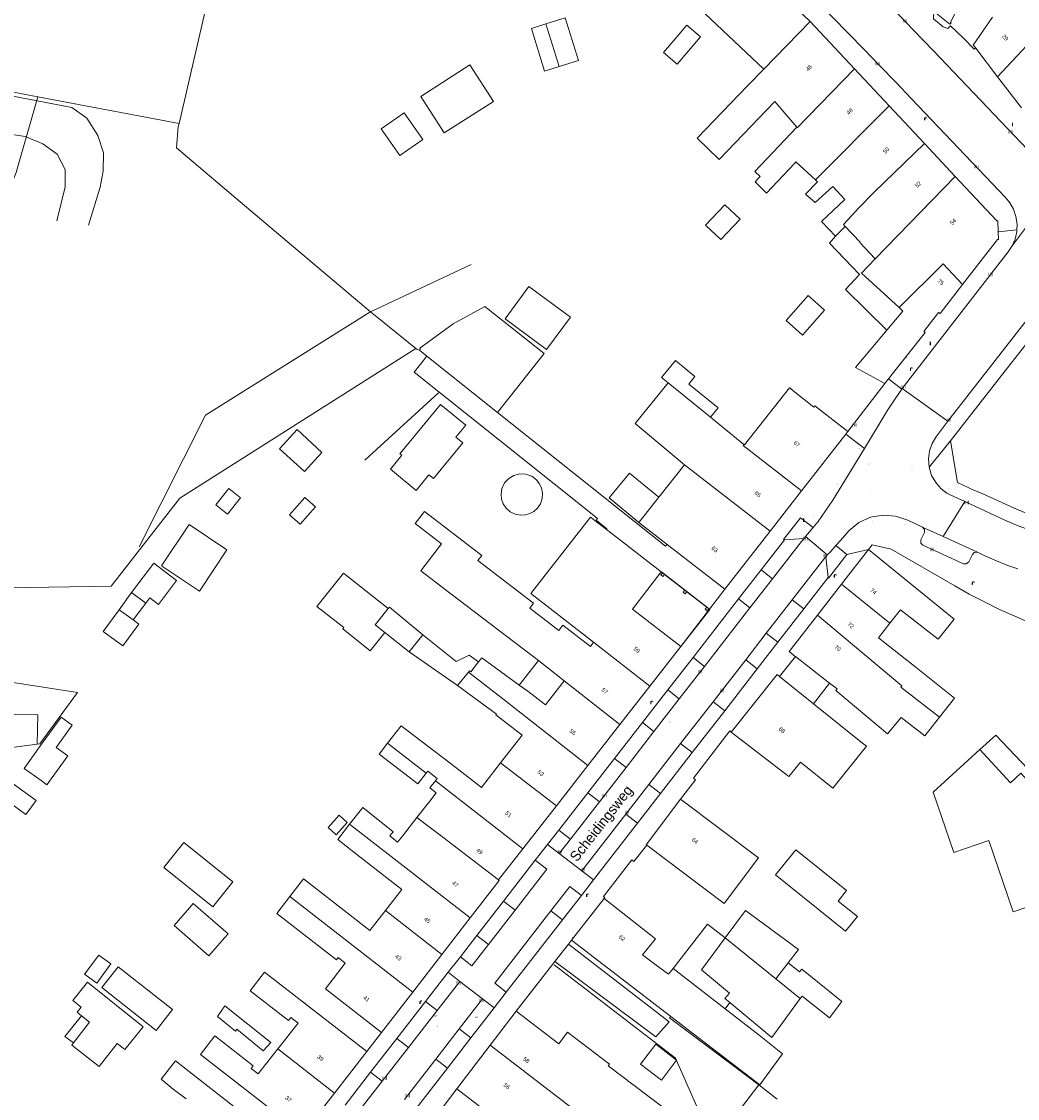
# Model space of a CAD drawing. Header units: metres. Extents: x 197457 to 198138, y 353986 to 354984.
# Tile 199 of 217: x 197865 to 197987, y 354586 to 354718. Entities that reach past the tile are written whole.
import ezdxf
from ezdxf.enums import TextEntityAlignment as Align

# ---------------------------------------------------------------- set-up
doc = ezdxf.new("R2010")
doc.units = ezdxf.units.M
doc.header["$MEASUREMENT"] = 0
for name, color, linetype, lineweight, true_color in [('afsluitpaal', 7, 'Continuous', 0, 0xde7233), ('benzine-   olieput', 7, 'Continuous', 0, 0x104b6e), ('elektrakast', 7, 'Continuous', 0, 0x104b6e), ('kolk', 7, 'Continuous', 0, 0x104b6e), ('lichtmast', 7, 'Continuous', 0, 0x104b6e), ('verkeersbordpaal', 7, 'Continuous', 0, 0x104b6e)]:
    doc.layers.add(name, color=color, linetype=linetype, lineweight=lineweight, true_color=true_color)
for name, color, linetype, lineweight in [('bijgebouw', 1, 'Continuous', 13), ('grens individueel parkeervak', 7, 'Continuous', 0), ('Grens maaiveld', 253, 'Continuous', 0), ('grens WOZ object', 7, 'Continuous', 0), ('heg geen IMGeo', 7, 'Continuous', 0), ('hoofdgebouw', 1, 'Continuous', 0), ('Hoogtepunt', 7, 'Continuous', 0), ('huisnummerreeks BGT', 7, 'Continuous', 0), ('kant onverhard', 7, 'Continuous', 0), ('kant verharding', 7, 'Continuous', 0), ('muur breder dan 30cm', 30, 'Continuous', 0), ('openbare ruimte label tekst', 7, 'Continuous', 0), ('raster geen IMGeo', 7, 'Continuous', 0), ('taludlijn geen IMGeo', 1, 'Continuous', 0), ('tussenmuur', 1, 'Continuous', 13), ('tussenmuur bijgebouw (GBKN Zuid)', 1, 'Continuous', 13), ('vlakafsluiter', 1, 'Continuous', 0), ('waterleidingput', 132, 'Continuous', 0)]:
    doc.layers.add(name, color=color, linetype=linetype, lineweight=lineweight)
doc.styles.add('Style-WORKING', font='WORKING.shx')

# ---------------------------------------------------------------- blocks, each defined once
blk = doc.blocks.new('afsluitpaal')
at = {"layer": 'afsluitpaal', "linetype": 'Continuous', "lineweight": 0, "true_color": 0xbd2877}
blk.add_hatch(color=232, dxfattribs=at).paths.add_polyline_path([(0.2, 0.6, 1), (-0.1, 0.6), (-0.1, 0.1), (-0.3, 0.1), (-0.3, -0.1), (0, -0.1, -0.414214), (-0.1, 0, -1), (0.1, 0, -0.414214), (0, -0.1), (0.3, -0.1), (0.3, 0.1), (0.2, 0.1)])
at = {"layer": 'afsluitpaal', "linetype": 'Continuous', "lineweight": 0, "true_color": 0x681648}
blk.add_hatch(color=219, dxfattribs=at).paths.add_polyline_path([(0.1, 0, 1), (-0.1, 0, 1)])
blk = doc.blocks.new('kolk')
at = {"layer": 'kolk', "linetype": 'Continuous', "lineweight": 0, "true_color": 0xbd2877}
for points in [[(-0.49, -0.43), (-0.49, 0), (-0.49, 0.42), (-0.4, 0.42), (-0.4, 0), (-0.4, -0.43)], [(-0.19, -0.43), (-0.19, 0), (-0.19, 0.42), (-0.11, 0.42), (-0.11, 0), (-0.11, -0.43)], [(0.11, -0.43), (0.11, 0), (0.11, 0.42), (0.19, 0.42), (0.19, 0), (0.19, -0.43)], [(0.4, -0.43), (0.4, 0), (0.4, 0.42), (0.49, 0.42), (0.49, 0), (0.49, -0.43)]]:
    blk.add_hatch(color=232, dxfattribs=at).paths.add_polyline_path(points)
at = {"layer": 'kolk', "linetype": 'Continuous', "lineweight": 0, "true_color": 0x681648}
blk.add_hatch(color=219, dxfattribs=at).paths.add_polyline_path([(0.1, 0, 1), (-0.1, 0, 1)])
blk = doc.blocks.new('benzineolieput')
at = {"layer": 'benzine-   olieput', "linetype": 'Continuous', "lineweight": 0, "true_color": 0xbd2877}
h = blk.add_hatch(color=232, dxfattribs=at)
edge = h.paths.add_edge_path()
edge.add_spline(control_points=[(0.4, 0), (0.4, 0), (0.4, 0.1), (0.4, 0.2), (0.3, 0.3), (0.1, 0.3), (0, 0.3), (-0.2, 0.3), (-0.3, 0.2), (-0.4, 0.1), (-0.4, 0.1), (-0.4, -0.1), (-0.4, -0.1), (-0.3, -0.2), (-0.3, -0.3), (-0.1, -0.3), (0, -0.3), (0.3, -0.3), (0.4, -0.2), (0.4, -0.1), (0.4, 0), (0.4, 0)], knot_values=[0, 0, 0, 0, 0.060484, 0.060484, 0.178041, 0.178041, 0.295599, 0.295599, 0.413157, 0.413157, 0.498623, 0.498623, 0.584089, 0.584089, 0.669555, 0.669555, 0.808438, 0.808438, 0.94732, 0.94732, 1, 1, 1, 1], degree=3, periodic=0)
edge = h.paths.add_edge_path(flags=16)
edge.add_ellipse((0, 0), major_axis=(0.392, 0), ratio=0.689655, start_angle=0, end_angle=360)
h = blk.add_hatch(color=232, dxfattribs=at)
h.paths.add_polyline_path([(-0.1, -0.1, -0.572477), (-0.1, 0.1, 0.381612), (-0.1, 0.2), (-0.2, 0.2), (-0.2, -0.2), (-0.1, -0.2, 0.381612)])
h.paths.add_polyline_path([(-0.1, -0.1), (-0.2, -0.1), (-0.2, 0), (-0.1, 0, -1)], flags=16)
h.paths.add_polyline_path([(-0.1, 0), (-0.2, 0), (-0.2, 0.1), (-0.1, 0.1, -1)], flags=16)
at = {"layer": 'benzine-   olieput', "linetype": 'Continuous', "lineweight": 0, "true_color": 0x681648}
blk.add_hatch(color=219, dxfattribs=at).paths.add_polyline_path([(0.1, 0, 1), (-0.1, 0, 1)])
at = {"layer": 'benzine-   olieput', "linetype": 'Continuous', "lineweight": 0, "true_color": 0xbd2877}
h = blk.add_hatch(color=232, dxfattribs=at)
h.paths.add_polyline_path([(0.3, -0.1), (0.3, 0.1, 1), (0.1, 0.1), (0.1, 0.1, -0.377964), (0.1, -0.1), (0.1, -0.1, 1)])
h.paths.add_polyline_path([(0.1, -0.1), (0.1, 0.1, -1), (0.2, 0.1), (0.2, -0.1, -1)], flags=16)
blk = doc.blocks.new('lichtmast')
at = {"layer": 'lichtmast', "linetype": 'Continuous', "lineweight": 0, "true_color": 0xbd2877}
for points in [[(0.15, 0.42, -0.344151), (0.3, 0.61), (0.43, 0.64, 0.960861), (0.4, 0.79), (0.1, 0.74, 0.366629), (-0.15, 0.45), (-0.15, -0.1), (0, -0.1, -0.414214), (-0.1, 0, -1), (0.1, 0, -0.414214), (0, -0.1), (0.15, -0.1)], [(0.35, 0.55, 1), (0.3, 0.56), (0.23, 0.32, 1), (0.28, 0.31)], [(0.42, 0.58, 1), (0.38, 0.57), (0.44, 0.33, 1), (0.48, 0.34)], [(0.49, 0.61, 1), (0.45, 0.58), (0.63, 0.4, 1), (0.66, 0.43)]]:
    blk.add_hatch(color=232, dxfattribs=at).paths.add_polyline_path(points)
at = {"layer": 'lichtmast', "linetype": 'Continuous', "lineweight": 0, "true_color": 0x681648}
blk.add_hatch(color=219, dxfattribs=at).paths.add_polyline_path([(-0.1, 0, 1), (0.1, 0, 1)])
blk = doc.blocks.new('waterleidingput')
at = {"layer": 'waterleidingput', "linetype": 'Continuous', "lineweight": 0, "true_color": 0x248bcb}
h = blk.add_hatch(color=142, dxfattribs=at)
edge = h.paths.add_edge_path()
edge.add_spline(control_points=[(0.4, 0), (0.4, 0), (0.4, 0.1), (0.4, 0.2), (0.3, 0.3), (0.1, 0.3), (0, 0.3), (-0.2, 0.3), (-0.3, 0.2), (-0.4, 0.1), (-0.4, 0.1), (-0.4, -0.1), (-0.4, -0.1), (-0.3, -0.2), (-0.3, -0.3), (-0.1, -0.3), (0, -0.3), (0.3, -0.3), (0.4, -0.2), (0.4, -0.1), (0.4, 0), (0.4, 0)], knot_values=[0, 0, 0, 0, 0.060484, 0.060484, 0.178041, 0.178041, 0.295599, 0.295599, 0.413157, 0.413157, 0.498623, 0.498623, 0.584089, 0.584089, 0.669555, 0.669555, 0.808438, 0.808438, 0.94732, 0.94732, 1, 1, 1, 1], degree=3, periodic=0)
edge = h.paths.add_edge_path(flags=16)
edge.add_ellipse((0, 0), major_axis=(0.392, 0), ratio=0.689655, start_angle=0, end_angle=360)
for points in [[(-0.1, -0.1, -0.141608), (-0.1, 0), (-0.1, -0.1), (-0.2, 0.2), (-0.2, 0.2), (-0.1, -0.2), (-0.1, -0.2)], [(0, 0.2), (0, 0.2), (-0.1, 0.1, -0.269854), (0, 0.1)], [(0.2, 0.2), (0.2, 0.2), (0.1, -0.1), (0.1, 0, -0.141608), (0, -0.1), (0.1, -0.2), (0.1, -0.2)]]:
    blk.add_hatch(color=142, dxfattribs=at).paths.add_polyline_path(points)
at = {"layer": 'waterleidingput', "linetype": 'Continuous', "lineweight": 0, "true_color": 0x104b6e}
blk.add_hatch(color=156, dxfattribs=at).paths.add_polyline_path([(0.1, 0, 1), (-0.1, 0, 1)])
blk = doc.blocks.new('kast_1')
at = {"layer": 'elektrakast', "linetype": 'Continuous', "lineweight": 0, "true_color": 0xbd2877}
h = blk.add_hatch(color=232, dxfattribs=at)
edge = h.paths.add_edge_path()
edge.add_arc((0, 0), 0.1, 0, 360)
edge.add_line((0, -0.1), (0.3, -0.1))
edge.add_line((0.3, -0.1), (0.3, 0.5))
edge.add_line((0.3, 0.5), (-0.3, 0.5))
edge.add_line((-0.3, 0.5), (-0.3, -0.1))
edge.add_line((-0.3, -0.1), (0, -0.1))
edge = h.paths.add_edge_path(flags=16)
edge.add_arc((-0.2, 0.3), 0.0607, 0, 360)
at = {"layer": 'elektrakast', "linetype": 'Continuous', "lineweight": 0, "true_color": 0x681648}
blk.add_hatch(color=219, dxfattribs=at).paths.add_polyline_path([(-0.1, 0, 1), (0.1, 0, 1)])
at = {"layer": 'elektrakast', "color": 232, "linetype": 'Continuous', "lineweight": 0, "true_color": 0xbd2877, "extrusion": (0, 0, -1)}
blk.add_solid([(-0.3, 0.6), (0.3, 0.6), (-0.3, 0.5), (0.3, 0.5)], dxfattribs=at)
blk = doc.blocks.new('paal')
at = {"layer": 'verkeersbordpaal', "linetype": 'Continuous', "lineweight": 0, "true_color": 0xbd2877}
blk.add_hatch(color=232, dxfattribs=at).paths.add_polyline_path([(0.15, 0.8), (-0.15, 0.8), (-0.15, -0.1), (0, -0.1, -0.414214), (-0.1, 0, -1), (0.1, 0, -0.414214), (0, -0.1), (0.15, -0.1)])
at = {"layer": 'verkeersbordpaal', "linetype": 'Continuous', "lineweight": 0, "true_color": 0x681648}
blk.add_hatch(color=219, dxfattribs=at).paths.add_polyline_path([(-0.1, 0, 1), (0.1, 0, 1)])

msp = doc.modelspace()

# ---------------------------------------------------------------- linework, layer by layer
at = {"layer": 'bijgebouw', "linetype": 'Continuous', "lineweight": 13}
for p, q in [((197943.724, 354714.583), (197945.409, 354713.148)), ((197933.271, 354713.6), (197930.901, 354712.862)), ((197913.764, 354678.008), (197914.659, 354677.295)), ((197914.659, 354677.295), (197923.343, 354670.375)), ((197912.49, 354640.965), (197909.492, 354643.341)), ((197889.798, 354605.832), (197887.891, 354603.633)), ((197959.017, 354602.763), (197960.278, 354604.406)), ((197957.005, 354593.614), (197951.853, 354597.9)), ((197957.005, 354593.614), (197960.509, 354598.38)), ((197955.405, 354587.762), (197957.668, 354586.033))]:
    msp.add_line(p, q, dxfattribs=at)
at = {"layer": 'bijgebouw', "linetype": 'Continuous', "lineweight": 13, "flags": 128}
for points in [[(197929.269, 354718.103), (197931.639, 354718.841), (197933.271, 354713.6)], [(197943.724, 354714.583), (197946.567, 354717.92), (197948.252, 354716.485), (197945.409, 354713.148)], [(197921.787, 354683.379), (197917.874, 354681.235), (197913.807, 354678.246), (197913.895, 354678.191), (197913.764, 354678.008)], [(197921.787, 354683.379), (197929.073, 354677.614), (197923.343, 354670.375)], [(197909.919, 354646.272), (197910.074, 354646.467), (197914.162, 354643.074)], [(197914.569, 354626.043), (197913.563, 354624.736), (197908.814, 354628.39), (197909.843, 354629.728)], [(197966.192, 354611.642), (197959.97, 354616.661), (197957.479, 354613.573), (197966.079, 354606.636)], [(197966.192, 354611.642), (197965.159, 354610.361), (197967.537, 354608.443), (197966.079, 354606.636)], [(197885.522, 354609.54), (197885.971, 354610.045), (197890.241, 354606.342), (197889.798, 354605.832)], [(197887.891, 354603.633), (197883.615, 354607.341), (197885.522, 354609.54)], [(197960.278, 354604.406), (197953.77, 354609.19), (197951.307, 354605.84)], [(197883.432, 354597.019), (197876.755, 354602.269), (197874.755, 354599.725)], [(197872.201, 354597.322), (197871.17, 354598.15), (197872.97, 354600.393), (197879.804, 354594.91), (197877.557, 354592.11), (197877.155, 354592.432)], [(197874.755, 354599.725), (197881.432, 354594.475), (197883.432, 354597.019)], [(197872.201, 354597.322), (197871.707, 354596.69), (197872.265, 354596.254)], [(197871.259, 354592.942), (197871.044, 354592.666), (197874.431, 354590.018), (197876.635, 354592.838), (197877.155, 354592.432)], [(197954.091, 354581.353), (197951.828, 354583.082), (197955.405, 354587.762)]]:
    msp.add_lwpolyline(points, dxfattribs=at)
at = {"layer": 'grens individueel parkeervak', "linetype": 'Continuous', "lineweight": 0}
for p, q in [((197975.865, 354656.126), (197975.521, 354656.283)), ((197976.047, 354656.043), (197975.865, 354656.126)), ((197978.067, 354655.118), (197976.047, 354656.043)), ((197958.553, 354654.707), (197955.696, 354651.031)), ((197960.964, 354654.9), (197957.109, 354649.934)), ((197960.964, 354654.9), (197958.553, 354654.707)), ((197982.279, 354653.191), (197978.067, 354655.118)), ((197963.599, 354652.593), (197963.629, 354652.63)), ((197963.924, 354650.095), (197963.629, 354652.63)), ((197955.696, 354651.031), (197952.917, 354647.456)), ((197957.109, 354649.934), (197955.696, 354651.031)), ((197957.109, 354649.934), (197954.331, 354646.358)), ((197960.942, 354646.251), (197963.924, 354650.095)), ((197954.331, 354646.358), (197952.917, 354647.456)), ((197956.341, 354643.248), (197959.526, 354647.35)), ((197959.526, 354647.35), (197960.942, 354646.251)), ((197957.76, 354642.147), (197960.942, 354646.251)), ((197956.341, 354643.248), (197957.76, 354642.147)), ((197947.339, 354640.279), (197944.235, 354636.285)), ((197948.757, 354639.178), (197947.339, 354640.279)), ((197949.814, 354634.841), (197953.809, 354639.987)), ((197953.809, 354639.987), (197955.229, 354638.885)), ((197948.757, 354639.178), (197945.654, 354635.182)), ((197951.237, 354633.737), (197955.229, 354638.885)), ((197944.235, 354636.285), (197941.124, 354632.283)), ((197944.235, 354636.285), (197945.654, 354635.182)), ((197945.654, 354635.182), (197942.546, 354631.179)), ((197945.82, 354629.696), (197949.814, 354634.841)), ((197949.814, 354634.841), (197951.237, 354633.737)), ((197947.244, 354628.59), (197951.237, 354633.737)), ((197941.124, 354632.283), (197937.695, 354627.871)), ((197942.546, 354631.179), (197941.124, 354632.283)), ((197942.546, 354631.179), (197939.119, 354626.766)), ((197945.82, 354629.696), (197947.244, 354628.59)), ((197937.695, 354627.871), (197934.414, 354623.649)), ((197939.119, 354626.766), (197935.84, 354622.542)), ((197939.119, 354626.766), (197937.695, 354627.871)), ((197939.103, 354621.044), (197941.904, 354624.652)), ((197941.904, 354624.652), (197943.331, 354623.545)), ((197934.414, 354623.649), (197930.857, 354619.073)), ((197935.84, 354622.542), (197934.414, 354623.649)), ((197940.531, 354619.935), (197943.331, 354623.545)), ((197935.84, 354622.542), (197932.286, 354617.964)), ((197939.103, 354621.044), (197940.531, 354619.935)), ((197930.857, 354619.073), (197929.472, 354617.291)), ((197932.286, 354617.964), (197930.857, 354619.073)), ((197932.286, 354617.964), (197930.909, 354616.191)), ((197930.909, 354616.191), (197929.472, 354617.291)), ((197927.972, 354615.361), (197924.083, 354610.358)), ((197931.326, 354608.067), (197933.635, 354611.044)), ((197924.083, 354610.358), (197920.787, 354606.117)), ((197925.504, 354609.255), (197924.083, 354610.358)), ((197922.21, 354605.012), (197925.504, 354609.255)), ((197929.9, 354609.173), (197931.326, 354608.067)), ((197920.787, 354606.117), (197918.769, 354603.52)), ((197922.21, 354605.012), (197920.787, 354606.117)), ((197917.283, 354601.608), (197914.486, 354598.009)), ((197918.711, 354600.489), (197915.917, 354596.897)), ((197917.283, 354601.608), (197918.711, 354600.489)), ((197914.486, 354598.009), (197910.965, 354593.479)), ((197915.917, 354596.897), (197914.486, 354598.009)), ((197921.494, 354598.349), (197918.625, 354594.648)), ((197922.924, 354597.233), (197921.494, 354598.349)), ((197915.917, 354596.897), (197912.395, 354592.367)), ((197920.058, 354593.537), (197922.924, 354597.233)), ((197918.625, 354594.648), (197915.751, 354590.942)), ((197920.058, 354593.537), (197918.625, 354594.648)), ((197912.395, 354592.367), (197910.965, 354593.479)), ((197917.183, 354589.832), (197920.058, 354593.537)), ((197915.751, 354590.942), (197917.183, 354589.832)), ((197907.749, 354589.341), (197904.611, 354585.303)), ((197909.177, 354588.23), (197907.749, 354589.341)), ((197909.177, 354588.23), (197906.038, 354584.193))]:
    msp.add_line(p, q, dxfattribs=at)
at = {"layer": 'grens individueel parkeervak', "linetype": 'Continuous', "lineweight": 0, "flags": 128}
for points in [[(197982.279, 354653.191), (197981.869, 354653.18), (197981.655, 354652.935), (197981.215, 354652.024), (197980.9, 354651.76), (197980.54, 354651.772), (197975.572, 354654.057), (197975.303, 354654.312), (197975.31, 354654.723), (197975.764, 354655.623), (197975.777, 354656.003), (197975.521, 354656.283)], [(197959.526, 354647.35), (197963.541, 354652.522), (197963.599, 354652.593)], [(197925.504, 354609.255), (197929.4, 354614.273), (197927.972, 354615.361)], [(197933.635, 354611.044), (197932.199, 354612.139), (197929.9, 354609.173)], [(197918.769, 354603.52), (197920.194, 354602.416), (197922.21, 354605.012)]]:
    msp.add_lwpolyline(points, dxfattribs=at)
at = {"layer": 'Grens maaiveld', "linetype": 'Continuous', "lineweight": 0}
for p, q in [((197884.229, 354705.876), (197888.954, 354726.275)), ((197913.322, 354678.22), (197913.484, 354678.088)), ((197913.484, 354678.088), (197913.764, 354678.008)), ((197980.698, 354659.42), (197978.067, 354655.118))]:
    msp.add_line(p, q, dxfattribs=at)
at = {"layer": 'Grens maaiveld', "linetype": 'Continuous', "lineweight": 0, "flags": 128}
for points in [[(197828.656, 354699.664), (197829.894, 354698.174), (197830.877, 354696.118), (197831.669, 354693.551), (197832.825, 354691.684), (197834.337, 354689.704), (197836.253, 354687.878), (197838.336, 354686.802), (197840.481, 354686.1), (197842.46, 354685.412), (197844.204, 354683.853), (197845.657, 354681.961), (197847.402, 354680.306), (197849.358, 354679.153), (197851.585, 354678.214), (197852.983, 354677.913), (197855.023, 354677.66), (197864.237, 354699.828), (197866.876, 354709.154)], [(197883.925, 354702.86), (197884.131, 354705.478), (197884.229, 354705.876)], [(197907.747, 354682.73), (197891.722, 354696.247), (197883.925, 354702.86)], [(197913.322, 354678.22), (197908.548, 354682.054), (197907.747, 354682.73)], [(197913.322, 354678.22), (197884.306, 354659.859), (197875.879, 354649.029), (197840.212, 354648.466)]]:
    msp.add_lwpolyline(points, dxfattribs=at)
at = {"layer": 'grens WOZ object', "linetype": 'Continuous', "lineweight": 0}
for p, q in [((197930.901, 354712.862), (197929.269, 354718.103)), ((197909.052, 354705.197), (197911.882, 354707.181)), ((197911.882, 354707.181), (197914.176, 354703.909)), ((197911.346, 354701.925), (197909.052, 354705.197)), ((197914.176, 354703.909), (197911.346, 354701.925)), ((197948.891, 354693.377), (197951.251, 354695.884)), ((197951.251, 354695.884), (197953.12, 354694.126)), ((197950.76, 354691.618), (197948.891, 354693.377)), ((197953.12, 354694.126), (197950.76, 354691.618)), ((197964.82, 354692.037), (197966.039, 354693.199)), ((197966.039, 354693.199), (197967.852, 354691.297)), ((197958.759, 354681.65), (197961.462, 354684.733)), ((197961.462, 354684.733), (197963.498, 354682.948)), ((197963.498, 354682.948), (197960.796, 354679.865)), ((197960.796, 354679.865), (197958.759, 354681.65)), ((197949.486, 354669.773), (197944.289, 354673.998)), ((197896.572, 354665.91), (197898.735, 354668.264)), ((197898.735, 354668.264), (197901.781, 354665.465)), ((197899.618, 354663.111), (197896.572, 354665.91)), ((197901.781, 354665.465), (197899.618, 354663.111)), ((197888.731, 354659.01), (197890.333, 354661.043)), ((197891.794, 354659.892), (197890.192, 354657.858)), ((197890.333, 354661.043), (197891.794, 354659.892)), ((197897.788, 354657.795), (197899.655, 354659.938)), ((197899.655, 354659.938), (197900.968, 354658.794)), ((197943.138, 354659.958), (197940.7, 354656.86)), ((197890.192, 354657.858), (197888.731, 354659.01)), ((197900.968, 354658.794), (197899.101, 354656.651)), ((197899.101, 354656.651), (197897.788, 354657.795)), ((197882.063, 354651.515), (197885.456, 354656.613)), ((197885.456, 354656.613), (197890.113, 354653.514)), ((197890.113, 354653.514), (197886.72, 354648.415)), ((197878.395, 354648.264), (197881.132, 354651.863)), ((197881.132, 354651.863), (197883.935, 354649.731)), ((197886.72, 354648.415), (197882.063, 354651.515)), ((197943.436, 354650.777), (197943.578, 354650.667)), ((197943.578, 354650.667), (197943.831, 354650.471)), ((197883.935, 354649.731), (197881.693, 354646.784)), ((197943.831, 354650.471), (197946.322, 354648.542)), ((197878.395, 354648.264), (197876.885, 354646.13)), ((197880.14, 354646.937), (197878.395, 354648.264)), ((197946.322, 354648.542), (197946.575, 354648.346)), ((197946.575, 354648.346), (197949.026, 354646.448)), ((197880.14, 354646.937), (197878.578, 354644.883)), ((197880.636, 354647.588), (197880.14, 354646.937)), ((197881.693, 354646.784), (197880.636, 354647.588)), ((197874.93, 354643.476), (197876.885, 354646.13)), ((197876.885, 354646.13), (197878.578, 354644.883)), ((197949.026, 354646.448), (197949.279, 354646.252)), ((197949.359, 354646.19), (197949.279, 354646.252)), ((197879.297, 354644.354), (197877.342, 354641.699)), ((197878.578, 354644.883), (197879.297, 354644.354)), ((197877.342, 354641.699), (197874.93, 354643.476)), ((197914.162, 354643.074), (197912.49, 354640.965)), ((197918.409, 354636.829), (197912.49, 354640.965)), ((197957.961, 354637.942), (197959.925, 354640.374)), ((197959.925, 354640.374), (197964.113, 354637.128)), ((197920.045, 354638.509), (197920.995, 354639.724)), ((197928.346, 354639.89), (197926.005, 354636.891)), ((197918.409, 354636.829), (197919.753, 354638.455)), ((197957.961, 354637.942), (197962.135, 354634.592)), ((197927.048, 354636.135), (197926.005, 354636.891)), ((197964.113, 354637.128), (197962.135, 354634.592)), ((197902.519, 354619.386), (197903.897, 354620.899)), ((197903.897, 354620.899), (197904.891, 354620.016)), ((197903.513, 354618.503), (197902.519, 354619.386)), ((197904.891, 354620.016), (197903.513, 354618.503)), ((197951.307, 354605.84), (197948.401, 354601.888)), ((197872.636, 354601.363), (197874.376, 354603.722)), ((197874.376, 354603.722), (197875.86, 354602.627)), ((197875.86, 354602.627), (197874.12, 354600.268)), ((197944.885, 354602.079), (197951.285, 354597.119)), ((197957.516, 354600.807), (197959.017, 354602.763)), ((197874.12, 354600.268), (197872.636, 354601.363)), ((197957.516, 354600.807), (197960.509, 354598.38)), ((197951.853, 354597.9), (197951.285, 354597.119)), ((197888.942, 354596.175), (197889.842, 354597.5)), ((197889.842, 354597.5), (197895.489, 354592.983)), ((197891.144, 354594.384), (197888.942, 354596.175)), ((197891.308, 354594.633), (197891.144, 354594.384)), ((197894.564, 354591.953), (197891.308, 354594.633)), ((197895.489, 354592.983), (197894.564, 354591.953)), ((197940.909, 354590.312), (197942.77, 354592.757)), ((197942.77, 354592.757), (197945.316, 354590.818)), ((197943.455, 354588.374), (197940.909, 354590.312)), ((197945.316, 354590.818), (197943.455, 354588.374))]:
    msp.add_line(p, q, dxfattribs=at)
at = {"layer": 'grens WOZ object', "linetype": 'Continuous', "lineweight": 0, "flags": 128}
for points in [[(197930.901, 354712.862), (197929.119, 354712.307), (197927.487, 354717.548), (197929.269, 354718.103)], [(197922.821, 354708.571), (197916.785, 354704.696), (197913.901, 354709.189), (197919.937, 354713.064), (197922.821, 354708.571)], [(197971.153, 354680.466), (197966.051, 354685.467), (197967.771, 354687.322), (197964.095, 354691.175), (197964.82, 354692.037)], [(197969.709, 354689.224), (197967.807, 354691.255), (197967.852, 354691.297)], [(197972.634, 354683.263), (197968.034, 354687.493), (197969.709, 354689.224)], [(197929.353, 354678.103), (197932.282, 354682.078), (197927.193, 354685.827), (197924.264, 354681.852), (197929.353, 354678.103)], [(197971.153, 354680.466), (197973.123, 354682.813), (197972.634, 354683.263)], [(197944.289, 354673.998), (197943.486, 354674.65), (197945.174, 354676.729), (197947.575, 354674.779), (197946.824, 354673.853), (197950.425, 354670.929), (197949.486, 354669.773)], [(197910.173, 354663.407), (197911.571, 354665.105), (197911.336, 354665.299), (197916.326, 354671.36), (197919.429, 354668.805), (197918.217, 354667.332), (197919.073, 354666.627), (197915.47, 354662.251), (197914.912, 354662.71), (197913.34, 354660.8), (197910.173, 354663.407)], [(197928.115, 354662.088), (197927.53, 354662.525), (197926.813, 354662.784), (197926.052, 354662.819), (197925.344, 354662.639), (197924.717, 354662.266), (197924.203, 354661.703), (197923.88, 354661.012), (197923.775, 354660.29)], [(197940.7, 354656.86), (197937.048, 354659.865), (197939.552, 354662.908), (197943.138, 354659.958)], [(197923.775, 354660.29), (197923.836, 354659.737), (197924.039, 354659.163), (197924.4, 354658.621), (197924.905, 354658.177), (197925.51, 354657.88), (197926.148, 354657.754), (197926.756, 354657.787), (197927.29, 354657.942), (197927.778, 354658.21), (197928.231, 354658.617), (197928.593, 354659.157), (197928.811, 354659.795), (197928.853, 354660.467), (197928.726, 354661.104), (197928.463, 354661.654), (197928.115, 354662.088)], [(197909.919, 354646.272), (197904.401, 354650.645), (197901.157, 354646.552), (197904.454, 354643.939), (197904.329, 354643.782), (197907.715, 354641.098), (197909.492, 354643.341)], [(197945.843, 354641.631), (197939.912, 354646.223), (197943.436, 354650.777)], [(197909.492, 354643.341), (197908.328, 354644.264), (197909.919, 354646.272)], [(197945.843, 354641.631), (197949.385, 354646.17), (197949.359, 354646.19)], [(197914.162, 354643.074), (197918.265, 354639.784), (197919.844, 354640.551), (197920.995, 354639.724)], [(197931.511, 354637.398), (197931.521, 354637.411), (197928.346, 354639.89)], [(197919.753, 354638.455), (197919.895, 354638.626), (197920.045, 354638.509)], [(197927.048, 354636.135), (197929.208, 354634.449), (197931.511, 354637.398)], [(197867.224, 354629.461), (197869.749, 354632.947), (197871.108, 354631.962), (197869.127, 354629.227), (197870.576, 354628.178), (197868.012, 354624.638), (197867.316, 354625.143)], [(197982.568, 354628.965), (197984.516, 354630.746), (197990.765, 354624.125)], [(197867.224, 354629.461), (197865.218, 354626.63), (197867.316, 354625.143)], [(197982.568, 354628.965), (197986.309, 354624.873), (197987.601, 354626.054), (197989.711, 354623.746), (197990.765, 354624.125)], [(197862.616, 354623.034), (197863.879, 354624.763), (197866.673, 354622.722), (197865.41, 354620.993), (197862.616, 354623.034)], [(197888.376, 354609.653), (197882.342, 354614.484), (197884.798, 354617.552), (197890.833, 354612.722), (197888.376, 354609.653)], [(197951.307, 354605.84), (197949.129, 354607.523), (197944.885, 354602.079)], [(197951.853, 354597.9), (197951.263, 354598.391), (197951.812, 354599.052), (197948.401, 354601.888)], [(197959.017, 354602.763), (197960.427, 354601.664), (197960.714, 354602.003), (197965.624, 354598.026), (197964.097, 354596.016), (197960.722, 354598.679), (197960.509, 354598.38)], [(197871.259, 354592.942), (197870.2, 354593.702), (197872.265, 354596.254)], [(197872.265, 354596.254), (197873.248, 354595.486), (197871.259, 354592.942)]]:
    msp.add_lwpolyline(points, dxfattribs=at)
at = {"layer": 'heg geen IMGeo', "linetype": 'Continuous', "lineweight": 0}
msp.add_line((197907.043, 354664.498), (197916.101, 354672.794), dxfattribs=at)
at = {"layer": 'hoofdgebouw', "linetype": 'Continuous', "lineweight": 0}
for p, q in [((197956.022, 354712.551), (197948.77, 354719.385)), ((197961.727, 354718.378), (197967.161, 354712.573)), ((197984.745, 354711.597), (197982.059, 354715.096)), ((197954.041, 354710.486), (197956.022, 354712.551)), ((197967.161, 354712.573), (197971.414, 354708.03)), ((197984.745, 354711.597), (197987.658, 354707.803)), ((197975.743, 354703.406), (197971.414, 354708.03)), ((197960.069, 354705.426), (197954.95, 354699.979)), ((197979.522, 354699.369), (197975.743, 354703.406)), ((197956.364, 354697.289), (197959.817, 354700.963)), ((197962.372, 354698.928), (197962.618, 354698.701)), ((197967.299, 354675.875), (197971.153, 354680.466)), ((197967.299, 354675.875), (197970.886, 354673.935)), ((197970.886, 354673.935), (197971.33, 354674.498)), ((197953.576, 354666.449), (197949.486, 354669.773)), ((197966.108, 354667.711), (197966.35, 354668.021)), ((197960.677, 354660.748), (197966.108, 354667.711)), ((197946.278, 354663.949), (197943.138, 354659.958)), ((197956.8, 354655.778), (197960.677, 354660.748)), ((197936.699, 354656.002), (197938.312, 354654.743)), ((197940.7, 354656.86), (197944.17, 354654.153)), ((197943.436, 354650.777), (197938.312, 354654.743)), ((197951.234, 354648.643), (197956.8, 354655.778)), ((197944.17, 354654.153), (197951.234, 354648.643)), ((197965.567, 354649.273), (197968.894, 354653.537)), ((197968.894, 354653.537), (197968.907, 354653.526)), ((197965.567, 354649.273), (197962.607, 354645.479)), ((197934.731, 354641.626), (197935.117, 354642.135)), ((197942.023, 354636.736), (197945.843, 354641.631)), ((197920.995, 354639.724), (197921.394, 354640.235)), ((197926.005, 354636.891), (197921.394, 354640.235)), ((197959.897, 354640.396), (197959.925, 354640.374)), ((197957.933, 354637.964), (197957.961, 354637.942)), ((197923.204, 354633.308), (197918.409, 354636.829)), ((197938.347, 354632.027), (197942.023, 354636.736)), ((197964.113, 354637.128), (197965.039, 354636.411)), ((197962.135, 354634.592), (197968.151, 354629.763)), ((197934.432, 354627.011), (197938.347, 354632.027)), ((197952.012, 354631.096), (197959.122, 354625.652)), ((197930.559, 354622.05), (197934.432, 354627.011)), ((197960.532, 354627.42), (197959.122, 354625.652)), ((197915.732, 354625.137), (197915.94, 354625.404)), ((197913.421, 354620.601), (197915.011, 354622.638)), ((197930.559, 354622.05), (197926.448, 354616.782)), ((197911.657, 354618.342), (197913.421, 354620.601)), ((197911.066, 354617.586), (197911.657, 354618.342)), ((197923.464, 354612.959), (197926.448, 354616.782)), ((197936.449, 354610.668), (197932.41, 354605.555)), ((197942.712, 354605.722), (197936.449, 354610.668)), ((197916.516, 354603.805), (197919.975, 354608.279)), ((197942.712, 354605.722), (197941.154, 354603.749)), ((197944.595, 354596.188), (197932.41, 354605.555)), ((197912.93, 354599.168), (197916.516, 354603.805)), ((197942.831, 354602.468), (197941.154, 354603.749)), ((197942.831, 354602.468), (197944.345, 354601.355)), ((197944.345, 354601.355), (197944.885, 354602.079)), ((197902.193, 354599.572), (197909.107, 354594.224)), ((197909.107, 354594.224), (197912.93, 354599.168)), ((197922.423, 354592.654), (197925.615, 354596.83)), ((197951.285, 354597.119), (197955.469, 354593.877)), ((197952.56, 354590.066), (197944.595, 354596.188)), ((197922.423, 354592.654), (197918.328, 354587.296)), ((197907.267, 354591.858), (197903.301, 354586.77)), ((197897.842, 354579.771), (197885.293, 354589.537)), ((197883.519, 354587.268), (197885.087, 354586.043)), ((197903.301, 354586.77), (197899.38, 354581.744))]:
    msp.add_line(p, q, dxfattribs=at)
at = {"layer": 'hoofdgebouw', "linetype": 'Continuous', "lineweight": 0, "flags": 128}
for points in [[(197977.037, 354719.553), (197978.88, 354718.079), (197979.032, 354718.243), (197978.976, 354718.308), (197982.798, 354725.974), (197980.577, 354727.696), (197983.042, 354732.417)], [(197961.727, 354718.378), (197954.453, 354725.351), (197954.333, 354725.225)], [(197982.059, 354715.096), (197981.887, 354715.32), (197981.724, 354715.489), (197984.112, 354718.902)], [(197954.041, 354710.486), (197947.857, 354704.04), (197950.554, 354701.452), (197957.393, 354708.582), (197960.069, 354705.426)], [(197959.817, 354700.963), (197959.978, 354701.137), (197962.372, 354698.928)], [(197955.394, 354699.135), (197955.593, 354699.333), (197954.95, 354699.979)], [(197956.364, 354697.289), (197954.958, 354698.702), (197955.394, 354699.135)], [(197962.618, 354698.701), (197961.171, 354697.19), (197962.321, 354696.136), (197964.506, 354698.102), (197965.999, 354696.535), (197963.136, 354693.805), (197964.82, 354692.037)], [(197984.82, 354692.543), (197984.759, 354693.915), (197984.625, 354693.918), (197979.522, 354699.369)], [(197980.439, 354686.091), (197984.73, 354691.605), (197984.861, 354691.61), (197984.82, 354692.543)], [(197971.33, 354674.498), (197975.827, 354680.204), (197975.68, 354680.319), (197977.493, 354682.653), (197977.675, 354682.539), (197980.439, 354686.091)], [(197944.289, 354673.998), (197940.235, 354669.006), (197946.278, 354663.949)], [(197966.35, 354668.021), (197962.297, 354671.183), (197962.18, 354671.033), (197959.176, 354673.377), (197953.67, 354666.372), (197953.576, 354666.449)], [(197928.346, 354639.89), (197917.589, 354648.097), (197913.917, 354650.918), (197916.473, 354654.244), (197913.225, 354656.74), (197914.361, 354658.217), (197921.393, 354652.815), (197920.913, 354652.19), (197927.764, 354646.926), (197927.303, 354646.327), (197930.862, 354643.593), (197931.348, 354644.225), (197934.731, 354641.626)], [(197935.117, 354642.135), (197927.438, 354648.138), (197934.768, 354657.514), (197936.699, 354656.002)], [(197968.907, 354653.526), (197979.398, 354644.983), (197977.459, 354642.527), (197972.821, 354646.144), (197971.525, 354644.486)], [(197962.607, 354645.479), (197959.133, 354641.027), (197959.897, 354640.396)], [(197971.525, 354644.486), (197970.106, 354642.669), (197974.746, 354639.049)], [(197974.746, 354639.049), (197979.457, 354635.262), (197977.595, 354632.946)], [(197957.933, 354637.964), (197957.663, 354638.189), (197952.012, 354631.096)], [(197863.321, 354637.288), (197871.764, 354635.989), (197867.12, 354629.653), (197866.821, 354629.615)], [(197972.906, 354632.913), (197971.231, 354630.913), (197964.885, 354636.227), (197965.039, 354636.411)], [(197848.913, 354633.413), (197848.858, 354628.31), (197852.68, 354628.354), (197852.649, 354625.283), (197860.032, 354625.093), (197859.586, 354628.689), (197866.821, 354629.615)], [(197923.716, 354627.322), (197926.365, 354630.718), (197923.145, 354633.233), (197923.204, 354633.308)], [(197972.906, 354632.913), (197975.805, 354630.652), (197977.595, 354632.946)], [(197909.843, 354629.728), (197911.493, 354631.871), (197918.195, 354626.749)], [(197968.151, 354629.763), (197968.64, 354629.369), (197964.511, 354624.226), (197960.532, 354627.42)], [(197990.765, 354624.125), (197992.167, 354624.63), (197994.354, 354618.222), (197992.565, 354617.578), (197994.558, 354611.729), (197986.645, 354609.032), (197983.659, 354617.798), (197979.352, 354616.33), (197976.834, 354623.722), (197982.568, 354628.965)], [(197923.716, 354627.322), (197921.349, 354624.288), (197918.195, 354626.749)], [(197915.94, 354625.404), (197914.77, 354626.304), (197914.569, 354626.043)], [(197915.011, 354622.638), (197915.799, 354623.646), (197915.035, 354624.243), (197915.732, 354625.137)], [(197941.678, 354617.203), (197941.576, 354617.28), (197945.785, 354622.875)], [(197945.785, 354622.875), (197955.399, 354615.643), (197951.182, 354610.054), (197941.678, 354617.203)], [(197905.17, 354619.81), (197906.811, 354621.852), (197910.523, 354618.868), (197910.111, 354618.355), (197911.066, 354617.586)], [(197905.673, 354616.372), (197903.731, 354617.931), (197905.17, 354619.81)], [(197905.673, 354616.372), (197911.579, 354611.782), (197909.562, 354609.185)], [(197902.104, 354611.078), (197899.517, 354613.089), (197897.824, 354610.91)], [(197919.975, 354608.279), (197923.52, 354612.863), (197923.45, 354612.941), (197923.464, 354612.959)], [(197897.824, 354610.91), (197896.218, 354608.845), (197898.806, 354606.834)], [(197909.562, 354609.185), (197907.671, 354606.752), (197902.104, 354611.078)], [(197898.806, 354606.834), (197903.56, 354603.14), (197903.765, 354603.404), (197904.641, 354602.723), (197902.193, 354599.572)], [(197896.353, 354592.194), (197898.835, 354595.367), (197897.96, 354596.05), (197897.664, 354595.671), (197892.957, 354599.343), (197894.741, 354601.63), (197907.267, 354591.858)], [(197925.615, 354596.83), (197930.857, 354592.821), (197931.926, 354594.24), (197937.083, 354590.309), (197936.919, 354590.106), (197949.869, 354580.319), (197948.068, 354577.936)], [(197899.38, 354581.744), (197886.844, 354591.523), (197888.622, 354593.802), (197893.337, 354590.124), (197893.091, 354589.808), (197893.958, 354589.132), (197896.353, 354592.194)], [(197955.469, 354593.877), (197958.329, 354591.601), (197955.541, 354587.794), (197952.56, 354590.066)], [(197885.293, 354589.537), (197883.809, 354590.709), (197882.022, 354588.464), (197883.519, 354587.268)], [(197918.328, 354587.296), (197928.819, 354579.242), (197929.507, 354580.139)]]:
    msp.add_lwpolyline(points, dxfattribs=at)
at = {"layer": 'kant onverhard', "linetype": 'Continuous', "lineweight": 0}
for p, q in [((197944.418, 354595.503), (197932.032, 354605.073)), ((197930.368, 354602.937), (197942.754, 354593.689))]:
    msp.add_line(p, q, dxfattribs=at)
at = {"layer": 'kant verharding', "linetype": 'Continuous', "lineweight": 0}
for p, q in [((197852.411, 354711.887), (197866.876, 354709.154)), ((197866.876, 354709.154), (197884.229, 354705.876)), ((197978.961, 354666.871), (197985.968, 354675.843)), ((197971.33, 354674.498), (197972.971, 354673.222)), ((197966.35, 354668.021), (197970.886, 354673.935)), ((197972.971, 354673.222), (197973.031, 354673.306)), ((197973.031, 354673.306), (197978.63, 354669.282)), ((197978.63, 354669.282), (197977.153, 354667.35)), ((197968.377, 354665.951), (197966.108, 354667.711)), ((197979.806, 354661.749), (197978.961, 354666.871)), ((197978.909, 354660.252), (197978.524, 354660.445)), ((197978.909, 354660.252), (197980.698, 354659.42)), ((197961.152, 354655.144), (197962.088, 354656.223)), ((197962.69, 354656.977), (197962.088, 354656.223)), ((197961.152, 354655.144), (197960.964, 354654.9)), ((197963.823, 354652.869), (197961.152, 354655.144)), ((197965.443, 354654.655), (197964.882, 354654.019)), ((197963.823, 354652.869), (197964.182, 354653.226)), ((197964.882, 354654.019), (197964.182, 354653.226)), ((197966.237, 354652.927), (197964.882, 354654.019)), ((197963.629, 354652.63), (197963.823, 354652.869)), ((197949.379, 354646.216), (197951.234, 354648.643)), ((197952.917, 354647.456), (197947.339, 354640.279)), ((197945.843, 354641.631), (197949.359, 354646.19)), ((197954.331, 354646.358), (197948.757, 354639.178)), ((197949.359, 354646.19), (197949.379, 354646.216)), ((197953.809, 354639.987), (197956.341, 354643.248)), ((197955.229, 354638.885), (197957.76, 354642.147)), ((197941.904, 354624.652), (197945.82, 354629.696)), ((197943.331, 354623.545), (197947.244, 354628.59)), ((197933.68, 354614.059), (197939.103, 354621.044)), ((197935.123, 354612.962), (197940.531, 354619.935)), ((197929.472, 354617.291), (197927.972, 354615.361)), ((197930.909, 354616.191), (197933.68, 354614.059)), ((197933.68, 354614.059), (197935.123, 354612.962)), ((197933.635, 354611.044), (197935.123, 354612.962)), ((197924.411, 354599.151), (197931.326, 354608.067)), ((197932.032, 354605.073), (197930.368, 354602.937)), ((197932.41, 354605.555), (197932.032, 354605.073)), ((197918.769, 354603.52), (197917.283, 354601.608)), ((197930.368, 354602.937), (197925.615, 354596.83)), ((197918.711, 354600.489), (197921.494, 354598.349)), ((197924.411, 354599.151), (197922.924, 354597.233)), ((197907.267, 354591.858), (197909.107, 354594.224)), ((197910.965, 354593.479), (197907.749, 354589.341)), ((197912.395, 354592.367), (197909.177, 354588.23)), ((197915.751, 354590.942), (197911.905, 354585.98)), ((197913.336, 354584.871), (197917.183, 354589.832)), ((197918.328, 354587.296), (197916.52, 354584.931))]:
    msp.add_line(p, q, dxfattribs=at)
at = {"layer": 'kant verharding', "linetype": 'Continuous', "lineweight": 0, "flags": 128}
for points in [[(197987.095, 354692.818), (197987.124, 354693.513), (197986.989, 354694.449), (197986.691, 354695.33), (197986.255, 354696.117), (197985.717, 354696.786), (197974.168, 354708.905), (197972.232, 354710.93), (197970.289, 354712.949), (197968.339, 354714.961), (197966.383, 354716.967), (197964.451, 354718.937), (197962.515, 354720.902), (197960.57, 354722.859), (197958.613, 354724.803), (197954.51, 354728.843), (197950.332, 354732.805), (197945.111, 354737.459), (197939.759, 354741.961), (197932.683, 354747.728), (197931.332, 354748.427), (197909.733, 354756.441), (197903.927, 354758.72), (197898.453, 354761.088)], [(197978.63, 354669.282), (197989.412, 354683.105), (197991.81, 354686.291), (197994.101, 354689.555), (197996.17, 354692.707), (197998.124, 354695.931), (198000.012, 354699.347), (198001.765, 354702.835), (198017.993, 354736.782), (198018.484, 354737.899)], [(197971.819, 354720.012), (197974.366, 354717.384), (197976.898, 354714.741), (197988.412, 354702.656), (197989.201, 354701.99), (197990.203, 354701.475), (197991.373, 354701.2), (197992.615, 354701.233), (197993.806, 354701.585), (197994.834, 354702.206), (197995.629, 354703.005)], [(197982.059, 354715.096), (197981.875, 354714.97), (197980.532, 354716.353), (197978.939, 354717.841), (197978.616, 354717.512), (197978.059, 354717.726), (197976.875, 354718.726), (197976.855, 354719.159), (197977.037, 354719.553)], [(197986.524, 354690.833), (197986.877, 354691.661), (197987.085, 354692.567), (197987.095, 354692.818)], [(197973.031, 354673.306), (197986.057, 354690.113), (197986.524, 354690.833)], [(197985.968, 354675.843), (197990.458, 354681.593), (197993.049, 354685.035), (197994.505, 354687.11)], [(197914.659, 354677.295), (197913.108, 354675.304), (197933.726, 354658.845)], [(197971.662, 354671.304), (197972.146, 354672.038), (197972.971, 354673.222)], [(197968.377, 354665.951), (197971.199, 354670.565), (197971.662, 354671.304)], [(197977.153, 354667.35), (197976.691, 354666.572), (197976.37, 354665.661), (197976.239, 354664.659), (197976.328, 354663.628)], [(197968.377, 354665.951), (197964.488, 354659.593), (197962.69, 354656.977)], [(197976.328, 354663.628), (197976.638, 354662.641), (197977.141, 354661.765), (197977.784, 354661.045), (197978.524, 354660.445)], [(197992.603, 354658.107), (197991.559, 354657.173), (197989.901, 354657.489), (197988.309, 354657.972), (197986.673, 354658.654), (197982.839, 354660.417), (197981.904, 354660.8), (197979.806, 354661.749)], [(197980.698, 354659.42), (197985.635, 354657.139), (197987.048, 354656.522), (197988.482, 354656.009), (197988.647, 354655.966)], [(197962.088, 354656.223), (197960.549, 354657.414), (197958.46, 354654.777), (197958.553, 354654.707)], [(197975.521, 354656.283), (197973.713, 354657.121), (197972.22, 354657.617), (197970.668, 354657.754), (197969.126, 354657.488), (197967.697, 354656.841), (197966.486, 354655.837), (197965.443, 354654.655)], [(197968.907, 354653.526), (197969.32, 354654.128), (197971.664, 354653.573), (197979.47, 354649.052), (197981.249, 354648.046), (197983.209, 354647.047), (197984.871, 354646.219), (197990.774, 354643.61)], [(197963.924, 354650.095), (197963.984, 354650.021), (197966.237, 354652.927)], [(197987.231, 354651.165), (197986, 354651.563), (197984.414, 354652.217), (197983.189, 354652.756), (197982.279, 354653.191)], [(197949.379, 354646.216), (197943.454, 354650.801), (197943.436, 354650.777)], [(197952.012, 354631.096), (197951.866, 354631.256), (197947.384, 354625.467), (197947.645, 354625.263), (197945.785, 354622.875)], [(197941.678, 354617.203), (197940.091, 354615.216), (197939.844, 354615.411), (197936.353, 354610.897), (197936.518, 354610.755), (197936.449, 354610.668)], [(197929.9, 354609.173), (197922.986, 354600.254), (197924.411, 354599.151)]]:
    msp.add_lwpolyline(points, dxfattribs=at)
at = {"layer": 'muur breder dan 30cm', "linetype": 'Continuous', "lineweight": 0}
for p, q in [((197943.578, 354650.667), (197943.831, 354650.471)), ((197946.322, 354648.542), (197946.575, 354648.346)), ((197949.026, 354646.448), (197949.279, 354646.252))]:
    msp.add_line(p, q, dxfattribs=at)
at = {"layer": 'muur breder dan 30cm', "linetype": 'Continuous', "lineweight": 0, "flags": 128}
for points in [[(197923.343, 354670.375), (197943.976, 354653.935), (197944.17, 354654.153)], [(197933.726, 354658.845), (197935.611, 354657.345), (197935.437, 354657.137), (197936.771, 354656.085), (197936.699, 354656.002)], [(197943.578, 354650.667), (197943.382, 354650.414), (197943.636, 354650.218), (197943.831, 354650.471)], [(197946.322, 354648.542), (197946.127, 354648.29), (197946.38, 354648.094), (197946.575, 354648.346)], [(197949.026, 354646.448), (197948.831, 354646.197), (197949.084, 354646.001), (197949.279, 354646.252)]]:
    msp.add_lwpolyline(points, dxfattribs=at)
at = {"layer": 'raster geen IMGeo', "linetype": 'Continuous', "lineweight": 0}
for p, q in [((197884.229, 354705.876), (197888.954, 354726.275)), ((197913.322, 354678.22), (197913.484, 354678.088)), ((197913.484, 354678.088), (197913.764, 354678.008))]:
    msp.add_line(p, q, dxfattribs=at)
at = {"layer": 'raster geen IMGeo', "linetype": 'Continuous', "lineweight": 0, "flags": 128}
for points in [[(197883.925, 354702.86), (197884.131, 354705.478), (197884.229, 354705.876)], [(197907.747, 354682.73), (197891.722, 354696.247), (197883.925, 354702.86)], [(197913.322, 354678.22), (197908.548, 354682.054), (197907.747, 354682.73)], [(197913.322, 354678.22), (197884.306, 354659.859), (197875.879, 354649.029), (197840.212, 354648.466)], [(197930.279, 354602.504), (197945.191, 354591.043), (197948.723, 354583.066)], [(197944.595, 354596.188), (197944.445, 354595.994), (197955.405, 354587.762)]]:
    msp.add_lwpolyline(points, dxfattribs=at)
at = {"layer": 'taludlijn geen IMGeo', "linetype": 'Continuous', "lineweight": 0}
msp.add_line((197920.115, 354688.56), (197907.747, 354682.73), dxfattribs=at)
at = {"layer": 'taludlijn geen IMGeo', "linetype": 'Continuous', "lineweight": 0, "flags": 128}
for points in [[(197850.54, 354708.133), (197852.652, 354708.87), (197854.76, 354709.374), (197857.074, 354709.706), (197859.269, 354709.762), (197861.435, 354709.667), (197871.052, 354707.821)], [(197871.052, 354707.821), (197872.907, 354706.529), (197874.262, 354704.399), (197874.939, 354702.269), (197874.891, 354699.994), (197874.538, 354698.03), (197873.108, 354693.376)], [(197869.226, 354693.906), (197870.242, 354698.098), (197870.226, 354700.211), (197869.255, 354702.111), (197867.512, 354703.358), (197865.321, 354704.282), (197859.224, 354705.208), (197856.804, 354704.93), (197854.649, 354704.198), (197852.708, 354703.007), (197851.306, 354701.256), (197849.936, 354699.367), (197848.42, 354697.767), (197846.676, 354696.145), (197844.739, 354694.93), (197842.534, 354694.573), (197840.438, 354694.945), (197821.578, 354702.488)], [(197907.747, 354682.73), (197907.668, 354682.693), (197887.464, 354670.032), (197879.335, 354653.87)]]:
    msp.add_lwpolyline(points, dxfattribs=at)
at = {"layer": 'tussenmuur', "linetype": 'Continuous', "lineweight": 13}
for p, q in [((197984.745, 354711.597), (197992.492, 354719.925)), ((197956.022, 354712.551), (197961.727, 354718.378)), ((197962.372, 354698.928), (197971.414, 354708.03)), ((197969.709, 354689.224), (197979.522, 354699.369)), ((197946.278, 354663.949), (197956.8, 354655.778)), ((197965.567, 354649.273), (197971.525, 354644.486)), ((197935.117, 354642.135), (197942.023, 354636.736)), ((197931.511, 354637.398), (197938.347, 354632.027)), ((197909.843, 354629.728), (197914.569, 354626.043)), ((197923.716, 354627.322), (197930.559, 354622.05)), ((197915.732, 354625.137), (197926.448, 354616.782)), ((197916.638, 354618.222), (197913.421, 354620.601)), ((197919.975, 354608.279), (197905.17, 354619.81)), ((197916.638, 354618.222), (197923.464, 354612.959)), ((197897.824, 354610.91), (197912.93, 354599.168)), ((197909.562, 354609.185), (197916.516, 354603.805)), ((197922.423, 354592.654), (197934.098, 354583.7)), ((197896.353, 354592.194), (197903.301, 354586.77))]:
    msp.add_line(p, q, dxfattribs=at)
at = {"layer": 'tussenmuur', "linetype": 'Continuous', "lineweight": 13, "flags": 128}
for points in [[(197960.069, 354705.426), (197960.141, 354705.341), (197967.161, 354712.573)], [(197966.039, 354693.199), (197965.802, 354693.448), (197967.7, 354695.5), (197969.561, 354697.397), (197975.743, 354703.406)], [(197980.439, 354686.091), (197978.048, 354688.607), (197972.634, 354683.263)], [(197953.576, 354666.449), (197953.5, 354666.329), (197960.677, 354660.748)], [(197962.607, 354645.479), (197972.969, 354636.771), (197972.864, 354636.637), (197977.595, 354632.946)], [(197934.432, 354627.011), (197924.152, 354635.07), (197919.753, 354638.455)], [(197848.913, 354633.413), (197866.881, 354633.222), (197866.821, 354629.615)]]:
    msp.add_lwpolyline(points, dxfattribs=at)
at = {"layer": 'tussenmuur bijgebouw (GBKN Zuid)', "linetype": 'Continuous', "lineweight": 13}
msp.add_line((197951.307, 354605.84), (197957.516, 354600.807), dxfattribs=at)
at = {"layer": 'vlakafsluiter', "linetype": 'Continuous', "lineweight": 0}
for p, q in [((197986.524, 354690.833), (197995.629, 354703.005)), ((197987.095, 354692.818), (197984.82, 354692.543)), ((197976.328, 354663.628), (197978.961, 354666.871)), ((197966.237, 354652.927), (197968.894, 354653.537)), ((197944.418, 354595.503), (197942.754, 354593.689))]:
    msp.add_line(p, q, dxfattribs=at)

# ---------------------------------------------------------------- block references
at = {"layer": 'afsluitpaal', "linetype": 'Continuous', "lineweight": 0, "xscale": 0.1, "yscale": 0.1, "zscale": 0.1}
for p in [(197972.583, 354673.603), (197978.994, 354668.881), (197967.723, 354665.947), (197976.76, 354664.48), (197965.064, 354661.569), (197978.667, 354660.919), (197962.125, 354657.531), (197969.373, 354656.967), (197973.372, 354656.644), (197966.836, 354655.366), (197927.612, 354615.734), (197918.398, 354603.88), (197924.777, 354598.823)]:
    msp.add_blockref('afsluitpaal', p, dxfattribs=at)
at = {"layer": 'benzine-   olieput', "linetype": 'Continuous', "lineweight": 0, "xscale": 0.1, "yscale": 0.1, "zscale": 0.1}
msp.add_blockref('benzineolieput', (197939.746, 354628.377), dxfattribs=at)
at = {"layer": 'elektrakast', "linetype": 'Continuous', "lineweight": 0, "xscale": 0.1, "yscale": 0.1, "zscale": 0.1}
for p in [(197973.536, 354677.074), (197932.524, 354605.878)]:
    msp.add_blockref('kast_1', p, dxfattribs=at)
at = {"layer": 'kolk', "linetype": 'Continuous', "lineweight": 0, "xscale": 0.5, "yscale": 0.5}
for p in [(197973.363, 354718.449), (197970.029, 354713.203), (197986.331, 354704.832), (197982.116, 354700.557), (197983.887, 354687.32), (197973.168, 354673.495), (197978.776, 354669.452), (197967.197, 354668.82), (197980.925, 354659.312), (197961.116, 354654.854), (197976.683, 354653.54), (197963.561, 354652.786), (197948.193, 354638.525), (197950.889, 354636.218), (197936.435, 354623.306), (197939.246, 354621.235), (197931.024, 354616.382), (197933.827, 354614.23), (197918.55, 354600.318), (197921.362, 354598.166), (197909.457, 354588.577), (197912.282, 354586.466)]:
    msp.add_blockref('kolk', p, dxfattribs=at)
at = {"layer": 'lichtmast', "linetype": 'Continuous', "lineweight": 0, "xscale": 0.5, "yscale": 0.5}
for p in [(197975.785, 354706.295), (197974.05, 354675.525), (197964.696, 354650.136), (197981.65, 354649.243), (197942.161, 354634.577), (197934.274, 354610.893), (197913.827, 354597.762)]:
    msp.add_blockref('lichtmast', p, dxfattribs=at)
at = {"layer": 'verkeersbordpaal', "linetype": 'Continuous', "lineweight": 0, "xscale": 0.5, "yscale": 0.5}
for p in [(197986.568, 354705.559), (197976.48, 354678.68), (197960.939, 354656.967)]:
    msp.add_blockref('paal', p, dxfattribs=at)
at = {"layer": 'waterleidingput', "linetype": 'Continuous', "lineweight": 0, "xscale": 0.1, "yscale": 0.1, "zscale": 0.1}
for p in [(197983.849, 354706.382), (197984.825, 354705.163), (197955.686, 354648.911), (197945.189, 354635.35), (197944.5, 354634.465), (197938.926, 354627.142), (197937.024, 354624.787), (197929.751, 354615.359), (197929.318, 354614.707), (197926.088, 354610.742), (197911.981, 354592.467)]:
    msp.add_blockref('waterleidingput', p, dxfattribs=at)

# ---------------------------------------------------------------- texts
at = {"layer": 'Hoogtepunt', "linetype": 'Continuous', "lineweight": 0, "style": 'Style-WORKING'}
for s, p in [('24.77', (197968.822, 354663.998)), ('24.77', (197968.822, 354663.998)), ('24.81', (197974.176, 354663.65)), ('24.81', (197974.176, 354663.65)), ('24.81', (197969.06, 354660.431)), ('24.81', (197969.06, 354660.431)), ('24.36', (197944.316, 354632.303)), ('24.36', (197944.316, 354632.303)), ('24.29', (197915.507, 354596.209)), ('24.29', (197915.507, 354596.209)), ('24.29', (197915.638, 354594.967)), ('24.29', (197915.638, 354594.967)), ('24.29', (197920.542, 354596.047)), ('24.29', (197920.542, 354596.047))]:
    msp.add_text(s, height=0.1, dxfattribs=at).set_placement(p)
at = {"layer": 'huisnummerreeks BGT', "linetype": 'Continuous', "lineweight": 0, "style": 'Style-WORKING'}
for s, rotation, p in [('29', 315.7, (197985.67, 354716.416)), ('46', 43.1, (197961.582, 354712.68)), ('48', 43.1, (197966.569, 354707.352)), ('50', 43.1, (197971.055, 354702.56)), ('52', 43.1, (197974.983, 354698.365)), ('54', 43.1, (197979.269, 354693.786)), ('75', 322.1, (197977.762, 354686.387)), ('67', 322, (197960.085, 354666.493)), ('65', 322, (197955.284, 354660.338)), ('63', 322, (197949.998, 354653.562)), ('74', 322, (197969.5, 354648.391)), ('72', 322, (197966.706, 354644.23)), ('59', 322, (197940.444, 354641.214)), ('70', 322.2, (197965.102, 354641.422)), ('57', 322, (197936.505, 354636.167)), ('55', 322, (197932.565, 354631.12)), ('68', 322.6, (197958.265, 354631.346)), ('53', 322, (197928.625, 354626.073)), ('51', 322, (197924.686, 354621.026)), ('64', 323, (197947.579, 354617.77)), ('49', 322, (197921.125, 354616.463)), ('47', 322.3, (197918.137, 354612.441)), ('45', 322.3, (197914.704, 354608.002)), ('62', 322.4, (197938.63, 354605.819)), ('43', 322.3, (197911.162, 354603.421)), ('41', 322.3, (197907.246, 354598.356)), ('39', 322.1, (197901.599, 354591.092)), ('58', 322.6, (197926.872, 354590.833)), ('56', 322.5, (197924.475, 354587.619)), ('37', 322, (197897.662, 354586.044))]:
    msp.add_text(s, height=0.5, rotation=rotation, dxfattribs=at).set_placement(p, align=Align.MIDDLE_CENTER)
at = {"layer": 'openbare ruimte label tekst', "linetype": 'Continuous', "lineweight": 0, "style": 'Style-WORKING'}
msp.add_text('Scheidingsweg', height=1.25, rotation=51.9, dxfattribs=at).set_placement((197936.062, 354619.901), align=Align.MIDDLE_CENTER)

doc.saveas('drawing.dxf')
